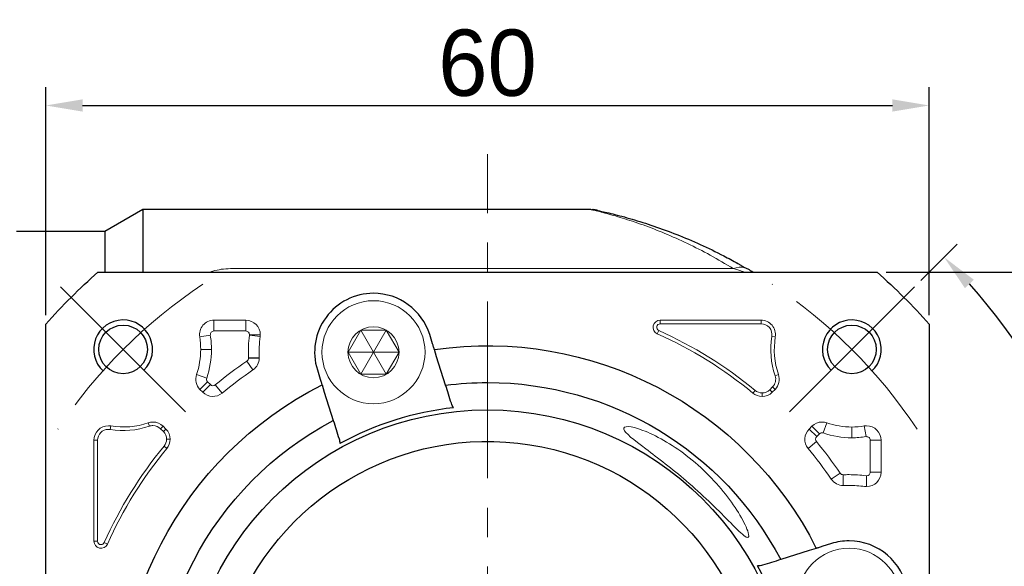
# Model space of a CAD drawing. Header units: millimetres. Extents: x 1333 to 1836, y 975 to 1331.
# Tile 4 of 11: x 1398 to 1465, y 1220 to 1257. Entities that reach past the tile are written whole.
import ezdxf

# ---------------------------------------------------------------- set-up
doc = ezdxf.new("R2010")
doc.units = ezdxf.units.MM
doc.header["$PDSIZE"] = -5
doc.linetypes.add('点画线', pattern=[18, 12, -2, 2, -2])
doc.layers.get('0').update_dxf_attribs({"lineweight": 18})
doc.layers.get('Defpoints').update_dxf_attribs({"lineweight": 18})
for name, color, linetype, lineweight in [('7中心线层', 7, '点画线', 18), ('尺寸线', 7, 'Continuous', 18), ('尺寸线层', 3, 'Continuous', 18), ('粗实线', 7, 'Continuous', 50), ('细实线', 7, 'Continuous', 18)]:
    doc.layers.add(name, color=color, linetype=linetype, lineweight=lineweight)
doc.styles.add('工程字', font='txt')
doc.dimstyles.new('副本 ISO-25', dxfattribs={"dimtxt": 4.5, "dimasz": 2.5, "dimexe": 1.25, "dimexo": 0.625, "dimtad": 1, "dimtxsty": '工程字', "dimcen": 2.5, "dimdle": 5, "dimadec": 0, "dimazin": 0, "dimtfac": 1, "dimtmove": 0, "dimatfit": 3, "dimfxl": 1, "dimtolj": 1, "dimarcsym": 0})

# ---------------------------------------------------------------- blocks, each defined once
blk = doc.blocks.new('*D74')
at = {"layer": 'Defpoints', "color": 0, "lineweight": -2}
for p in [(1459.528, 1250.831), (1399.528, 1235.972), (1459.528, 1235.972)]:
    blk.add_point(p, dxfattribs=at)
at = {"layer": '尺寸线层', "color": 0, "lineweight": -2}
for p, q in [((1399.528, 1236.597), (1399.528, 1252.081)), ((1459.528, 1236.597), (1459.528, 1252.081)), ((1402.028, 1250.831), (1457.028, 1250.831))]:
    blk.add_line(p, q, dxfattribs=at)
for points in [[(1402.028, 1251.247), (1402.028, 1250.414), (1399.528, 1250.831)], [(1457.028, 1250.414), (1457.028, 1251.247), (1459.528, 1250.831)]]:
    blk.add_solid(points, dxfattribs=at)
at = {"layer": '尺寸线层', "color": 0, "insert": (1429.528, 1253.706), "char_height": 4.5, "attachment_point": 5, "style": '工程字'}
blk.add_mtext('\\A1;60', dxfattribs=at)
blk = doc.blocks.new('*D81')
at = {"layer": 'Defpoints', "color": 0, "lineweight": -2}
for p in [(1455.986, 1239.515), (1455.986, 1179.515), (1481.364, 1179.515)]:
    blk.add_point(p, dxfattribs=at)
at = {"layer": '尺寸线层', "color": 0, "lineweight": -2}
for p, q in [((1456.611, 1239.515), (1482.614, 1239.515)), ((1481.364, 1237.015), (1481.364, 1182.015)), ((1456.611, 1179.515), (1482.614, 1179.515))]:
    blk.add_line(p, q, dxfattribs=at)
for points in [[(1481.781, 1237.015), (1480.947, 1237.015), (1481.364, 1239.515)], [(1480.947, 1182.015), (1481.781, 1182.015), (1481.364, 1179.515)]]:
    blk.add_solid(points, dxfattribs=at)
at = {"layer": '尺寸线层', "color": 0, "insert": (1478.489, 1209.515), "char_height": 4.5, "attachment_point": 5, "rotation": 90, "style": '工程字'}
blk.add_mtext('\\A1;60', dxfattribs=at)
blk = doc.blocks.new('*D82')
at = {"layer": 'Defpoints', "color": 0, "lineweight": -2}
for p in [(1458.52, 1238.506), (1450.034, 1230.021), (1471.892, 1220.866), (1375.615, 1209.515), (1463.528, 1209.515)]:
    blk.add_point(p, dxfattribs=at)
at = {"layer": '尺寸线层', "color": 0, "lineweight": -2}
for p, q in [((1458.962, 1238.948), (1461.424, 1241.411)), ((1464.153, 1209.515), (1474.636, 1209.515))]:
    blk.add_line(p, q, dxfattribs=at)
blk.add_arc((1429.528, 1209.515), 43.858, 3.26643, 41.73357, dxfattribs=at)
for points in [[(1462.56, 1238.996), (1461.954, 1238.423), (1460.541, 1240.527)], [(1472.899, 1212.002), (1473.731, 1212.025), (1473.386, 1209.515)]]:
    blk.add_solid(points, dxfattribs=at)
at = {"layer": '尺寸线层', "color": 0, "insert": (1472.704, 1227.399), "char_height": 4.5, "attachment_point": 5, "rotation": 292.5, "style": '工程字'}
blk.add_mtext('\\A1;45%%d', dxfattribs=at)

msp = doc.modelspace()

# ---------------------------------------------------------------- linework, layer by layer
for p, q in [((1412.064, 1239.7491), (1446.2172, 1239.7491)), ((1410.9488, 1235.5149), (1410.9488, 1236.2451)), ((1413.1167, 1236.2451), (1410.9488, 1236.2451)), ((1413.1167, 1235.5149), (1413.1167, 1236.2451)), ((1448.1078, 1236.2451), (1441.2543, 1236.2451)), ((1441.2543, 1236.0044), (1441.2543, 1236.2451)), ((1441.2543, 1236.0044), (1448.1078, 1236.0044)), ((1448.1078, 1236.0044), (1448.1078, 1236.2451)), ((1410.7018, 1235.2245), (1409.981, 1235.1075)), ((1410.9488, 1235.5149), (1413.1167, 1235.5149)), ((1413.3647, 1235.2305), (1414.088, 1235.131)), ((1413.3668, 1235.2646), (1414.0972, 1235.2646)), ((1441.1565, 1235.5456), (1441.0584, 1235.3259)), ((1448.838, 1235.1461), (1449.0756, 1235.1075)), ((1410.0491, 1234.2633), (1410.7792, 1234.2633)), ((1413.1851, 1233.4704), (1413.5966, 1232.8673)), ((1413.2941, 1233.6885), (1414.0236, 1233.7215)), ((1413.2944, 1233.6772), (1414.0246, 1233.6772)), ((1410.4559, 1232.3203), (1409.7651, 1232.5568)), ((1449.0638, 1232.4788), (1449.2915, 1232.5568)), ((1410.5157, 1232.0622), (1409.9994, 1231.5459)), ((1410.7046, 1231.8734), (1410.1883, 1231.3571)), ((1410.7046, 1231.8734), (1410.5157, 1232.0622)), ((1409.9994, 1231.5459), (1410.1883, 1231.3571)), ((1411.0412, 1231.8575), (1411.5066, 1231.295)), ((1447.7034, 1231.4804), (1447.55, 1231.295)), ((1448.175, 1231.3106), (1448.175, 1231.0699)), ((1448.887, 1231.7161), (1448.6981, 1231.5273)), ((1448.6981, 1231.5273), (1448.8683, 1231.3571)), ((1448.8683, 1231.3571), (1449.0572, 1231.5459)), ((1448.887, 1231.7161), (1449.0572, 1231.5459)), ((1406.5641, 1229.0501), (1406.4861, 1229.2778)), ((1452.334, 1228.587), (1452.5705, 1229.2778)), ((1403.8968, 1228.8243), (1403.9354, 1229.0619)), ((1407.3268, 1228.8733), (1407.497, 1229.0434)), ((1407.3268, 1228.8733), (1407.5156, 1228.6844)), ((1407.6858, 1228.8546), (1407.497, 1229.0434)), ((1407.5156, 1228.6844), (1407.6858, 1228.8546)), ((1451.5596, 1229.0434), (1451.3708, 1228.8546)), ((1451.8871, 1228.3383), (1451.3708, 1228.8546)), ((1452.076, 1228.5271), (1451.5596, 1229.0434)), ((1451.8871, 1228.3383), (1452.076, 1228.5271)), ((1454.277, 1228.9938), (1454.277, 1228.2636)), ((1455.2382, 1228.3411), (1455.1212, 1229.0619)), ((1402.7978, 1228.094), (1402.7978, 1221.2406)), ((1403.0385, 1228.094), (1402.7978, 1228.094)), ((1403.0385, 1221.2406), (1403.0385, 1228.094)), ((1407.7323, 1228.1613), (1407.973, 1228.1613)), ((1451.8712, 1228.0017), (1451.3087, 1227.5362)), ((1455.5286, 1228.094), (1455.5286, 1225.9262)), ((1455.5286, 1228.094), (1456.2588, 1228.094)), ((1456.2588, 1225.9262), (1456.2588, 1228.094)), ((1407.5625, 1227.6897), (1407.7479, 1227.5362)), ((1453.4842, 1225.8577), (1452.881, 1225.4462)), ((1455.5286, 1225.9262), (1456.2588, 1225.9262)), ((1453.6909, 1225.7485), (1453.6909, 1225.0183)), ((1455.2783, 1225.6761), (1455.2783, 1224.9457)), ((1403.0385, 1221.2406), (1402.7978, 1221.2406)), ((1403.4973, 1221.1428), (1403.717, 1221.0446))]:
    msp.add_line(p, q)
msp.add_circle((1421.7851, 1234.0728), 1.7321)
for centre, radius, start, end in [((1410.9488, 1235.2646), 0.9805, 90, 189.218623), ((1413.1167, 1235.2646), 0.9805, 0, 90), ((1441.2543, 1235.7646), 0.4805, 90, 245.929385), ((1448.1078, 1235.2646), 0.9805, 350.781377, 90), ((1404.7796, 1234.2633), 5.9997, 0, 9.218623), ((1421.7851, 1234.0728), 8.4997, 172.17173, 182.59118), ((1413.1167, 1235.2646), 0.9805, 352.17173, 0), ((1429.5283, 1209.5146), 28.5102, 50.39475, 65.929385), ((1454.277, 1234.2633), 5.5102, 170.781377, 198.896119), ((1404.7796, 1234.2633), 5.9997, 341.103881, 0), ((1429.5283, 1209.5146), 28.9997, 124.302587, 129.60525), ((1413.0441, 1233.6772), 0.9805, 304.302587, 0), ((1413.0441, 1233.6772), 0.9805, 0, 2.59118), ((1410.6927, 1232.2392), 0.9805, 161.103881, 225), ((1448.3639, 1232.2392), 0.9805, 315, 18.896119), ((1410.8816, 1232.0504), 0.9805, 225, 309.60525), ((1448.175, 1232.0504), 0.9805, 230.39475, 270), ((1448.175, 1232.0504), 0.9805, 270, 315), ((1406.8036, 1228.3501), 0.9805, 90, 108.896119), ((1406.8036, 1228.3501), 0.9805, 45, 90), ((1452.253, 1228.3501), 0.9805, 90, 135), ((1452.253, 1228.3501), 0.9805, 71.103881, 90), ((1403.7783, 1228.094), 0.9805, 90, 180), ((1403.7783, 1228.094), 0.9805, 80.781377, 90), ((1404.7796, 1234.2633), 5.5102, 260.781377, 288.896119), ((1406.9925, 1228.1613), 0.9805, 0, 45), ((1452.0641, 1228.1613), 0.9805, 135, 219.60525), ((1454.277, 1234.2633), 5.9997, 251.103881, 270), ((1455.2783, 1228.094), 0.9805, 90, 99.218623), ((1455.2783, 1228.094), 0.9805, 0, 90), ((1406.9925, 1228.1613), 0.9805, 320.39475, 0), ((1429.5283, 1209.5146), 28.9997, 34.302587, 39.60525), ((1454.277, 1234.2633), 5.9997, 270, 279.218623), ((1429.5283, 1209.5146), 28.5102, 140.39475, 155.929385), ((1455.2783, 1225.9262), 0.9805, 270, 0), ((1453.6909, 1225.9988), 0.9805, 214.302587, 270), ((1454.0865, 1217.2577), 8.4997, 90, 92.59118), ((1454.0865, 1217.2577), 8.4997, 82.17173, 90), ((1453.6909, 1225.9988), 0.9805, 270, 272.59118), ((1455.2783, 1225.9262), 0.9805, 262.17173, 270), ((1403.2783, 1221.2406), 0.4805, 180, 335.929385)]:
    msp.add_arc(centre, radius, start, end)
at = {"extrusion": (0, 0, -1)}
for centre, radius, start, end in [((-1448.1078, 1235.2646), 0.7398, 90, 189.218623), ((-1429.5283, 1209.5146), 28.2695, 114.070615, 129.60525), ((-1404.7796, 1234.2633), 5.2695, 170.781377, 180), ((-1421.7851, 1234.0728), 7.7695, 357.40882, 7.82827), ((-1454.277, 1234.2633), 5.2695, 341.103881, 9.218623), ((-1404.7796, 1234.2633), 5.2695, 180, 198.896119), ((-1429.5283, 1209.5146), 28.2695, 50.39475, 55.697413), ((-1448.3639, 1232.2392), 0.7398, 161.103881, 225), ((-1448.175, 1232.0504), 0.7398, 270, 309.60525), ((-1448.175, 1232.0504), 0.7398, 225, 270), ((-1404.7796, 1234.2633), 5.2695, 251.103881, 279.218623), ((-1454.277, 1234.2633), 5.2695, 270, 288.896119), ((-1403.7783, 1228.094), 0.7398, 0, 90), ((-1403.7783, 1228.094), 0.7398, 90, 99.218623), ((-1406.8036, 1228.3501), 0.7398, 71.103881, 90), ((-1406.8036, 1228.3501), 0.7398, 90, 135), ((-1406.9925, 1228.1613), 0.7398, 135, 180), ((-1454.277, 1234.2633), 5.2695, 260.781377, 270), ((-1406.9925, 1228.1613), 0.7398, 180, 219.60525), ((-1429.5283, 1209.5146), 28.2695, 24.070615, 39.60525), ((-1429.5283, 1209.5146), 28.2695, 140.39475, 145.697413), ((-1454.0865, 1217.2577), 7.7695, 87.40882, 90), ((-1454.0865, 1217.2577), 7.7695, 90, 97.82827)]:
    msp.add_arc(centre, radius, start, end, dxfattribs=at)
msp.add_ellipse((1446.2172, 1237.9835), major_axis=(-1.0114, -1.7254), ratio=0.6888272, start_param=3.3165106, end_param=3.8466841)
for points, knots in [([(1446.2172, 1239.7491), (1445.6977, 1240.0607), (1444.6598, 1240.6833), (1443.1034, 1241.4743), (1441.5659, 1242.1611), (1440.0754, 1242.7363), (1438.6662, 1243.2015), (1437.6348, 1243.491), (1436.9932, 1243.6535), (1436.6533, 1243.7348), (1436.5356, 1243.7621), (1436.5312, 1243.7633), (1436.5266, 1243.7636)], [0, 0, 0, 0, 0.1323272, 0.264402, 0.3960277, 0.5274442, 0.659115, 0.7918025, 0.8579932, 0.9244531, 0.9912763, 1, 1, 1, 1]), ([(1412.064, 1239.7491), (1411.8534, 1239.7491), (1411.6481, 1239.7335), (1411.2468, 1239.6743), (1411.0588, 1239.632), (1410.8159, 1239.5609), (1410.7521, 1239.5405), (1410.6898, 1239.519)], [0, 0, 0, 0, 0.4225202, 0.4225202, 0.8450404, 0.8450404, 1, 1, 1, 1]), ([(1446.2172, 1239.7491), (1446.3206, 1239.7187), (1446.4756, 1239.6732), (1446.6619, 1239.6164), (1446.8069, 1239.5722), (1446.8961, 1239.5446), (1446.9303, 1239.5339)], [0, 0, 0, 0, 0.366926, 0.5501014, 0.7344006, 1, 1, 1, 1]), ([(1446.9296, 1239.5342), (1446.934, 1239.5328), (1446.9683, 1239.5222), (1446.9809, 1239.5182), (1446.9925, 1239.5146)], [0, 0, 0, 0, 0.078422, 1, 1, 1, 1]), ([(1441.1565, 1235.5456), (1441.1133, 1235.5773), (1441.027, 1235.6406), (1441.0051, 1235.8177), (1441.0973, 1235.9705), (1441.2019, 1235.9931), (1441.2543, 1236.0044)], [0, 0, 0, 0, 0.2504474, 0.5, 0.7495526, 1, 1, 1, 1]), ([(1413.1167, 1235.5149), (1413.1844, 1235.4987), (1413.3193, 1235.4665), (1413.351, 1235.3317), (1413.3668, 1235.2646)], [0, 0, 0, 0, 0.5025738, 1, 1, 1, 1]), ([(1413.2944, 1233.6772), (1413.2889, 1233.6361), (1413.278, 1233.5537), (1413.2161, 1233.4982), (1413.1851, 1233.4704)], [0, 0, 0, 0, 0.499116, 1, 1, 1, 1]), ([(1411.0412, 1231.8575), (1410.9877, 1231.829), (1410.874, 1231.7682), (1410.7633, 1231.8369), (1410.7046, 1231.8734)], [0, 0, 0, 0, 0.4696061, 1, 1, 1, 1]), ([(1443.0283, 1227.0671), (1442.0447, 1227.8236), (1440.9351, 1228.448), (1439.2284, 1229.0869), (1438.715, 1229.0901), (1438.8559, 1228.5971), (1439.4607, 1228.1213), (1441.0917, 1226.8912), (1442.0844, 1226.1403), (1443.0283, 1225.3348)], [0, 0, 0, 0, 0.25, 0.25, 0.5, 0.5, 0.75, 0.75, 1, 1, 1, 1]), ([(1451.8712, 1228.0017), (1451.8415, 1228.0593), (1451.7821, 1228.1746), (1451.8521, 1228.2837), (1451.8871, 1228.3383)], [0, 0, 0, 0, 0.5, 1, 1, 1, 1]), ([(1443.0283, 1225.3348), (1444.0909, 1224.4281), (1445.0794, 1223.4593), (1446.3029, 1222.2156), (1446.6802, 1221.8256), (1447.1999, 1221.4177), (1447.317, 1221.4526), (1447.2121, 1221.9683), (1447.023, 1222.3885), (1446.5214, 1223.2799), (1446.1998, 1223.7677), (1445.0892, 1225.2259), (1444.1386, 1226.2131), (1443.0283, 1227.0671)], [0, 0, 0, 0, 0.25, 0.25, 0.375, 0.375, 0.5, 0.5, 0.625, 0.625, 0.75, 0.75, 1, 1, 1, 1]), ([(1453.6909, 1225.7485), (1453.6498, 1225.7539), (1453.5674, 1225.7648), (1453.5119, 1225.8267), (1453.4842, 1225.8577)], [0, 0, 0, 0, 0.4991029, 1, 1, 1, 1]), ([(1455.5286, 1225.9262), (1455.5125, 1225.8584), (1455.4803, 1225.7236), (1455.3454, 1225.6919), (1455.2783, 1225.6761)], [0, 0, 0, 0, 0.5025748, 1, 1, 1, 1]), ([(1403.4973, 1221.1428), (1403.4708, 1221.1048), (1403.419, 1221.0306), (1403.2632, 1220.9868), (1403.0835, 1221.0589), (1403.0536, 1221.1795), (1403.0385, 1221.2406)], [0, 0, 0, 0, 0.2188245, 0.427987, 0.7104341, 1, 1, 1, 1])]:
    msp.add_open_spline(points, degree=3, knots=knots)
for points, degree in [([(1410.7018, 1235.2245), (1410.7096, 1235.3012), (1410.7253, 1235.4547), (1410.8743, 1235.4948), (1410.9488, 1235.5149)], 3), ([(1413.3668, 1235.2646), (1413.3669, 1235.2532), (1413.3662, 1235.2418), (1413.3647, 1235.2305)], 3), ([(1413.2941, 1233.6885), (1413.2944, 1233.6772)], 1), ([(1410.5157, 1232.0622), (1410.4874, 1232.101), (1410.4307, 1232.1785), (1410.4475, 1232.273), (1410.4559, 1232.3203)], 3), ([(1452.076, 1228.5271), (1452.1147, 1228.5555), (1452.1922, 1228.6122), (1452.2868, 1228.5954), (1452.334, 1228.587)], 3), ([(1455.2382, 1228.3411), (1455.315, 1228.3333), (1455.4685, 1228.3175), (1455.5086, 1228.1685), (1455.5286, 1228.094)], 3), ([(1453.7022, 1225.7487), (1453.6909, 1225.7485)], 1), ([(1455.2783, 1225.6761), (1455.2669, 1225.676), (1455.2555, 1225.6767), (1455.2442, 1225.6782)], 3)]:
    msp.add_open_spline(points, degree=degree)
at = {"layer": '7中心线层'}
for p, q in [((1429.5283, 1171.5146), (1429.5283, 1247.5146)), ((1409.0222, 1230.0207), (1400.5369, 1238.506)), ((1450.0344, 1230.0207), (1458.5197, 1238.506))]:
    msp.add_line(p, q, dxfattribs=at)
for start, end in [(123.521659, 146.478341), (33.521659, 56.478341)]:
    msp.add_arc((1429.5283, 1209.5146), 35, start, end, dxfattribs=at)
at = {"layer": '尺寸线', "color": 0, "lineweight": -2}
for centre, start, end in [((1404.7796, 1234.2633), 315, 227.046713), ((1454.277, 1234.2633), 312.953287, 225)]:
    msp.add_arc(centre, 2, start, end, dxfattribs=at)
at = {"layer": '粗实线', "linetype": 'Continuous', "lineweight": 30}
for p, q in [((1406.1264, 1243.7646), (1403.5283, 1242.2646)), ((1436.543, 1243.7646), (1406.1264, 1243.7646)), ((1406.1264, 1243.7646), (1406.1264, 1239.515)), ((1403.5283, 1242.2646), (1397.5283, 1242.2646)), ((1403.5283, 1242.2646), (1403.5283, 1239.5146)), ((1403.0708, 1239.5146), (1455.9858, 1239.5146)), ((1403.0708, 1239.5146), (1455.9858, 1239.5146)), ((1399.5283, 1208.8573), (1399.5283, 1235.9721)), ((1399.5283, 1208.8573), (1399.5283, 1235.9721)), ((1459.5283, 1235.9721), (1459.5283, 1204.3491)), ((1459.5283, 1235.9721), (1459.5283, 1204.3491)), ((1425.8005, 1234.6395), (1425.6, 1235.2756)), ((1426.0747, 1233.7699), (1425.9224, 1234.2532)), ((1426.6851, 1231.8342), (1426.0747, 1233.7699)), ((1417.9703, 1232.87), (1418.1708, 1232.2339)), ((1418.2926, 1231.8475), (1418.445, 1231.3643)), ((1418.445, 1231.3643), (1419.0553, 1229.4286)), ((1451.378, 1220.5979), (1449.4423, 1219.9875)), ((1451.8612, 1220.7502), (1451.378, 1220.5979)), ((1452.8837, 1221.0726), (1452.2476, 1220.8721))]:
    msp.add_line(p, q, dxfattribs=at)
for centre in [(1404.7796, 1234.2633), (1454.277, 1234.2633)]:
    msp.add_circle(centre, 1.65, dxfattribs=at)
at = {"layer": '粗实线', "linetype": 'Continuous', "lineweight": 30, "extrusion": (0, 0, -1)}
for radius, start, end in [(40, 41.409622, 48.590378), (40, 41.409622, 48.590378), (40, 131.409622, 138.590378), (40, 131.409622, 138.590378), (25, 81.706896, 153.293104), (22.5, 82.740348, 90), (22.5, 90, 152.259652), (25, 351.706896, 63.293104), (20.6414, 270, 90), (20.6414, 90, 270), (22.5, 352.740348, 62.259652), (18.5, 19.791512, 178.141433)]:
    msp.add_arc((-1429.5283, 1209.5146), radius, start, end, dxfattribs=at)
at = {"layer": '粗实线', "linetype": 'Continuous', "lineweight": 30}
for centre, radius, start, end in [((1421.7851, 1234.0728), 4, 90, 197.5), ((1421.7851, 1234.0728), 4, 17.5, 90), ((1429.5283, 1209.5146), 20.9162, 96.317702, 118.682298), ((1454.0865, 1217.2577), 4, 90, 107.5), ((1454.0865, 1217.2577), 4, 287.500017, 90), ((1429.5283, 1209.5146), 20.9162, 6.317702, 28.682298)]:
    msp.add_arc(centre, radius, start, end, dxfattribs=at)
for centre, major_axis, ratio, start_param, end_param in [((1436.5852, 1241.7512), (0.4277, 1.9537), 0.9910457, 0.122289, 0.2173971), ((1436.5852, 1241.7512), (0.4277, 1.9537), 0.9910457, 0, 0.0754095), ((1446.2172, 1237.9835), (-1.0114, -1.7254), 0.6888272, 3.1415927, 3.3165103)]:
    msp.add_ellipse(centre, major_axis=major_axis, ratio=ratio, start_param=start_param, end_param=end_param, dxfattribs=at)
for points, degree in [([(1436.8657, 1243.7313), (1436.6843, 1243.7659), (1436.6788, 1243.7535)], 2), ([(1447.0064, 1239.8038), (1446.4132, 1240.1722)], 1), ([(1427.0735, 1230.6023), (1426.9439, 1231.0133), (1426.8144, 1231.4239), (1426.6851, 1231.8342)], 3), ([(1427.2267, 1230.3037), (1427.1541, 1230.4007), (1427.1056, 1230.5005), (1427.0735, 1230.6023)], 3), ([(1419.0553, 1229.4286), (1419.1847, 1229.0183), (1419.3142, 1228.6077), (1419.4438, 1228.1966)], 3), ([(1419.4438, 1228.1966), (1419.4758, 1228.0949), (1419.4934, 1227.9853), (1419.4895, 1227.8642)], 3), ([(1449.4423, 1219.9875), (1449.032, 1219.8582), (1448.6214, 1219.7287), (1448.2103, 1219.5991)], 3), ([(1448.2103, 1219.5991), (1448.1086, 1219.567), (1447.999, 1219.5495), (1447.8779, 1219.5533)], 3)]:
    msp.add_open_spline(points, degree=degree, dxfattribs=at)
for points, knots in [([(1437.0129, 1243.7049), (1436.9769, 1243.7128), (1436.9049, 1243.7284), (1437.1049, 1243.6851), (1437.4887, 1243.5984), (1438.1995, 1243.4275), (1439.091, 1243.1894), (1440.0618, 1242.8949), (1441.0684, 1242.5649), (1442.3741, 1242.0873), (1443.9733, 1241.4095), (1445.3634, 1240.743), (1446.2115, 1240.2794), (1446.5287, 1240.1026)], [0, 0, 0, 0, 0.0663768, 0.1327871, 0.1992303, 0.2653755, 0.3980578, 0.463951, 0.5296956, 0.6610878, 0.7927036, 0.9224406, 1, 1, 1, 1]), ([(1447.556, 1239.5146), (1447.5551, 1239.5152), (1447.5541, 1239.5158), (1447.4544, 1239.5756), (1447.3457, 1239.6403), (1447.2286, 1239.7089)], [0.15429395, 0.15429395, 0.15429395, 0.15429395, 0.16265421, 0.16265421, 1, 1, 1, 1]), ([(1425.9226, 1234.2524), (1425.9212, 1234.2568), (1425.9198, 1234.2612), (1425.9112, 1234.2885), (1425.9046, 1234.3096), (1425.8879, 1234.3625), (1425.8776, 1234.3951), (1425.8548, 1234.4674), (1425.842, 1234.5082), (1425.8195, 1234.5793), (1425.81, 1234.6095), (1425.8005, 1234.6395)], [0, 0, 0, 0, 0.2115356, 0.2115356, 0.4229944, 0.4229944, 0.6356664, 0.6356664, 0.8509644, 0.8509644, 1, 1, 1, 1]), ([(1418.1708, 1232.2339), (1418.1846, 1232.1902), (1418.1985, 1232.146), (1418.2245, 1232.0636), (1418.2369, 1232.0243), (1418.2583, 1231.9563), (1418.2677, 1231.9267), (1418.282, 1231.8814), (1418.2872, 1231.8649), (1418.2899, 1231.8561), (1418.2913, 1231.8517), (1418.2927, 1231.8473)], [0, 0, 0, 0, 0.2183987, 0.2183987, 0.4368728, 0.4368728, 0.6541149, 0.6541149, 0.8686839, 0.8686839, 1, 1, 1, 1]), ([(1452.2476, 1220.8721), (1452.204, 1220.8583), (1452.1597, 1220.8443), (1452.0773, 1220.8184), (1452.038, 1220.806), (1451.9701, 1220.7846), (1451.9404, 1220.7752), (1451.8951, 1220.7609), (1451.8786, 1220.7557), (1451.8698, 1220.7529), (1451.8654, 1220.7516), (1451.861, 1220.7502)], [0, 0, 0, 0, 0.2183987, 0.2183987, 0.4368728, 0.4368728, 0.6541149, 0.6541149, 0.8686839, 0.8686839, 1, 1, 1, 1])]:
    msp.add_open_spline(points, degree=3, knots=knots, dxfattribs=at)
at = {"layer": '细实线', "color": 0}
for p, q in [((1422.6512, 1235.5728), (1420.9191, 1232.5728)), ((1422.6512, 1232.5728), (1420.9191, 1235.5728)), ((1423.5172, 1234.0728), (1420.0531, 1234.0728))]:
    msp.add_line(p, q, dxfattribs=at)
msp.add_lwpolyline([(1420.0531, 1234.0728), (1420.9191, 1232.5728), (1422.6512, 1232.5728), (1423.5172, 1234.0728), (1422.6512, 1235.5728), (1420.9191, 1235.5728)], close=True, dxfattribs=at)
for centre in [(1421.7851, 1234.0728), (1454.0865, 1217.2577)]:
    msp.add_circle(centre, 3.5, dxfattribs=at)

# ---------------------------------------------------------------- dimensions: what is measured, and where the dimension line sits
at = {"layer": '尺寸线层'}
dim = msp.add_linear_dim(base=(1459.5283, 1250.8305), p1=(1399.5283, 1235.9721), p2=(1459.5283, 1235.9721), dimstyle='副本 ISO-25', override={"dimtxsty": '工程字'}, dxfattribs=at)
dim.commit()
dim.dimension.update_dxf_attribs({"geometry": '*D74', "text_midpoint": (1429.5283, 1250.8305), "dimtype": 160})
dim = msp.add_angular_dim_2l(base=(1471.8918, 1220.8658), line1=((1450.0344, 1230.0207), (1458.5197, 1238.506)), line2=((1463.5283, 1209.5146), (1375.6148, 1209.5146)), dimstyle='副本 ISO-25', override={"dimtxsty": '工程字'}, dxfattribs=at)
dim.commit()
dim.dimension.update_dxf_attribs({"geometry": '*D82', "text_midpoint": (1472.7039, 1227.3985)})
dim = msp.add_linear_dim(base=(1481.364, 1179.5146), p1=(1455.9858, 1239.5146), p2=(1455.9858, 1179.5146), angle=90, dimstyle='副本 ISO-25', dxfattribs=at)
dim.commit()
dim.dimension.update_dxf_attribs({"geometry": '*D81', "text_midpoint": (1478.489, 1209.5146)})

doc.saveas('drawing.dxf')
